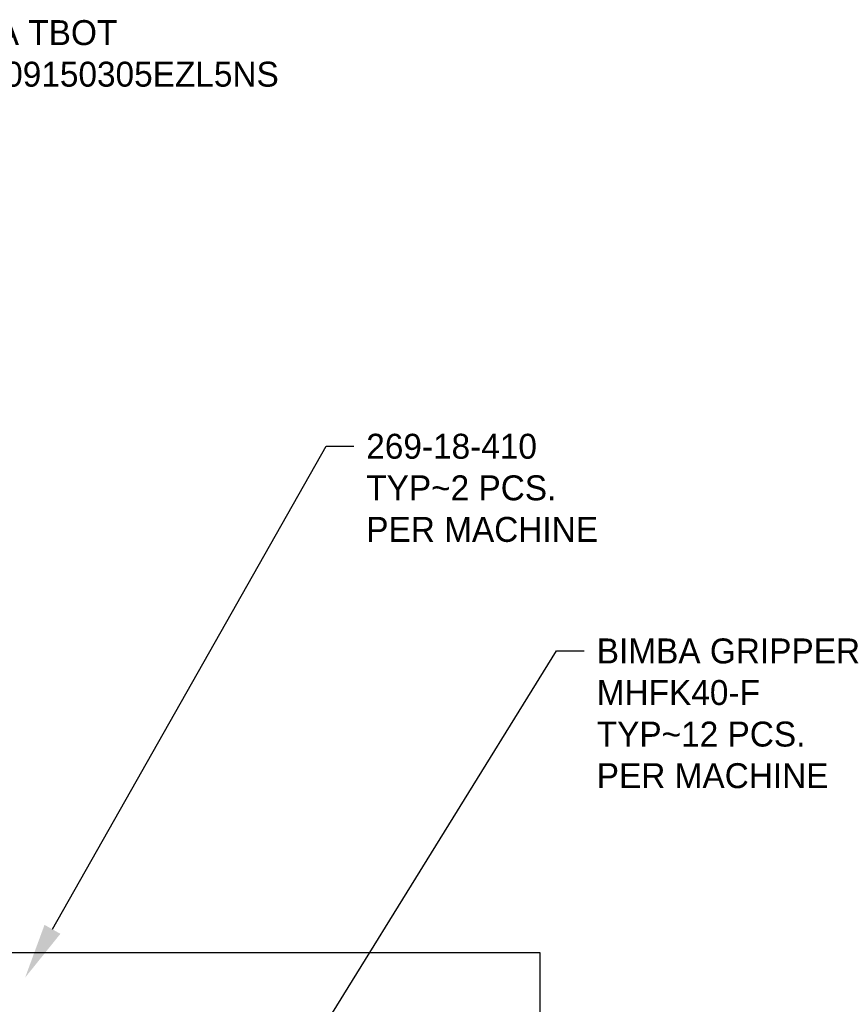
# Model space of a CAD drawing. Header units: inches. Extents: x 0.1 to 43.9, y 0.1 to 33.9.
# Tile 4 of 17: x 21.1 to 27.1, y 12.2 to 19.3. Entities that reach past the tile are written whole.
import ezdxf
from ezdxf import colors
from ezdxf.entities.mleader import LeaderData, LeaderLine
from ezdxf.math import Vec2, Vec3

# ---------------------------------------------------------------- set-up
doc = ezdxf.new("R2010")
doc.units = ezdxf.units.IN
doc.header["$MEASUREMENT"] = 0

msp = doc.modelspace()

# ---------------------------------------------------------------- linework, layer by layer
at = {"color": 7, "linetype": 'Continuous', "lineweight": 25}
for p, q in [((15.5127, 12.5957), (24.8877, 12.5957)), ((24.8877, 12.5957), (24.8877, 11.8457))]:
    msp.add_line(p, q, dxfattribs=at)

# ---------------------------------------------------------------- leaders
ml = msp.add_multileader_mtext('Standard')
ml.set_content('BIMBA TBOT\\PHSXZ09150305EZL5NS', color=256)
ml.set_leader_properties()
ml.build(insert=Vec2(0, 0))
ml.multileader.update_dxf_attribs({"dogleg_length": 0.2, "arrow_head_size": 0.4})
ctx = ml.context
ctx.base_point, ctx.char_height, ctx.arrow_head_size, ctx.landing_gap_size, ctx.plane_origin = Vec3(20.2928, 19.2342), 0.18, 0.4, 0.09, Vec3(17.4672, 16.2547)
notes = []
notes.append((ctx, [(0, (1, 1, 0), (20.0928, 19.2342), (1, 0), 0.2, [(0, [(17.4672, 16.2547)], 0, [])])]))
ctx.mtext.insert, ctx.mtext.flow_direction = Vec3(20.3828, 19.3242), 5
ml = msp.add_multileader_mtext('Standard')
ml.set_content('269-18-410\\PTYP~2 PCS.\\PPER MACHINE', color=256)
ml.set_leader_properties()
ml.build(insert=Vec2(0, 0))
ml.multileader.update_dxf_attribs({"dogleg_length": 0.2, "arrow_head_size": 0.4})
ctx = ml.context
ctx.base_point, ctx.char_height, ctx.arrow_head_size, ctx.landing_gap_size, ctx.plane_origin = Vec3(23.5463, 16.2486), 0.18, 0.4, 0.09, Vec3(21.1758, 12.4139)
notes.append((ctx, [(0, (1, 1, 0), (23.3463, 16.2486), (1, 0), 0.2, [(0, [(21.1758, 12.4139)], 0, [])])]))
ctx.mtext.insert, ctx.mtext.flow_direction = Vec3(23.6363, 16.3386), 5
ml = msp.add_multileader_mtext('Standard')
ml.set_content('BIMBA GRIPPER\\PMHFK40-F\\PTYP~12 PCS.\\PPER MACHINE', color=256)
ml.set_leader_properties()
ml.build(insert=Vec2(0, 0))
ml.multileader.update_dxf_attribs({"dogleg_length": 0.2, "arrow_head_size": 0.4})
ctx = ml.context
ctx.base_point, ctx.char_height, ctx.arrow_head_size, ctx.landing_gap_size, ctx.plane_origin = Vec3(25.2089, 14.7713), 0.18, 0.4, 0.09, Vec3(23.117, 11.7163)
notes.append((ctx, [(0, (1, 1, 0), (25.0089, 14.7713), (1, 0), 0.2, [(0, [(23.117, 11.7163)], 0, [])])]))
ctx.mtext.insert, ctx.mtext.flow_direction = Vec3(25.2989, 14.8613), 5
for ctx, leaders in notes:
    for number, flags, end, landing, length, lines in leaders:
        leader = LeaderData()
        leader.index, (leader.has_last_leader_line, leader.has_dogleg_vector, leader.attachment_direction) = number, flags
        leader.last_leader_point, leader.dogleg_vector, leader.dogleg_length = Vec3(end), Vec3(landing), length
        for number, points, colour, breaks in lines:
            line = LeaderLine()
            line.index, line.vertices, line.color, line.breaks = number, Vec3.list(points), colors.encode_raw_color(colour), breaks
            leader.lines.append(line)
        ctx.leaders.append(leader)

doc.saveas('drawing.dxf')
